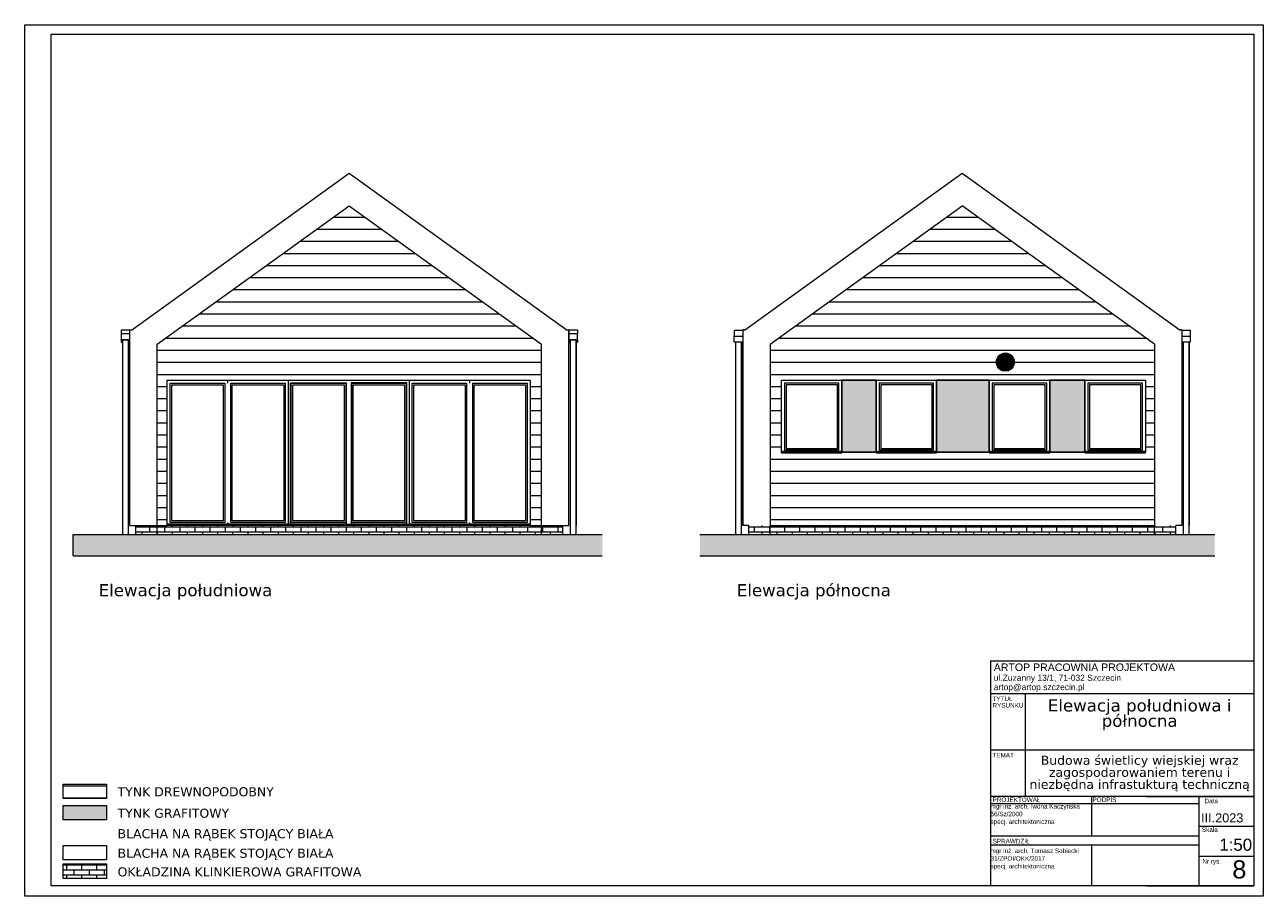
# Model space of a CAD drawing. Extents: x 5465377 to 5465550, y 5925276 to 5925338.
# Tile 182 of 182: x 5465529 to 5465550, y 5925324 to 5925338. Entities that reach past the tile are written whole.
import ezdxf

# ---------------------------------------------------------------- set-up
doc = ezdxf.new("R2010")
doc.units = 0
doc.header["$MEASUREMENT"] = 0
for name, color, linetype, lineweight in [('0_Nr_Pióra__141', 7, 'Continuous', 0), ('_____rynny_Nr_Pióra__141', 7, 'Continuous', 0), ('____rosliny_Nr_Pióra__141', 7, 'Continuous', 0), ('_ARCH_Sciany_Nr_Pióra__141', 7, 'Continuous', 0), ('_ARCH_Sciany_Nr_Pióra__61', 251, 'Continuous', 20), ('tabelki_Nr_pióra__141_Nr_Pióra__141', 7, 'Continuous', 0), ('tabelki_Nr_pióra__7_Nr_Pióra__141', 7, 'Continuous', 0)]:
    doc.layers.add(name, color=color, linetype=linetype, lineweight=lineweight)
doc.styles.add('GENERATED_STYLE_1', font='arial.ttf')
doc.styles.add('GENERATED_STYLE_4', font='arial.ttf')
doc.styles.add('GENERATED_STYLE_6', font='verdana.ttf')
pattern_1 = [(0, (5464021.33072, 5925651.47357), (0, 0.083329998), []), (90, (5464021.33072, 5925651.47357), (-0.249989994, 0), [0.083329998, -0.083329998]), (90, (5464021.45572, 5925651.5569), (-0.249989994, 0), [0.083329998, -0.083329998])]
pattern_2 = [(0, (5464021.33072, 5925651.47357), (0, 0.2), [])]

msp = doc.modelspace()

# ---------------------------------------------------------------- hatches: boundary and pattern name
at = {"layer": '0_Nr_Pióra__141', "linetype": 'Continuous'}
h = msp.add_hatch(dxfattribs=at)
h.set_pattern_fill('brick___running_bond', color=256, style=0, pattern_type=2)
h.set_pattern_definition(pattern_1)
h.paths.add_polyline_path([(5465531.269, 5925330.176), (5465530.914, 5925330.176), (5465530.914, 5925330.026), (5465531.269, 5925330.026), (5465537.619, 5925330.026), (5465537.974, 5925330.026), (5465537.974, 5925330.176), (5465537.619, 5925330.176)], flags=0)
h = msp.add_hatch(dxfattribs=at)
h.set_pattern_fill('brick___running_bond', color=256, style=0, pattern_type=2)
h.set_pattern_definition(pattern_1)
h.paths.add_polyline_path([(5465541.05, 5925330.176), (5465541.05, 5925330.026), (5465541.405, 5925330.026), (5465547.755, 5925330.026), (5465548.11, 5925330.026), (5465548.11, 5925330.176), (5465547.755, 5925330.176), (5465541.405, 5925330.176)], flags=0)
for points in [[(5465538.625, 5925330.026), (5465529.875, 5925330.026), (5465529.875, 5925329.676), (5465538.625, 5925329.676)], [(5465548.754, 5925330.026), (5465540.242, 5925330.026), (5465540.242, 5925329.676), (5465548.754, 5925329.676)]]:
    msp.add_hatch(color=256, dxfattribs=at).paths.add_polyline_path(points, flags=0)
h = msp.add_hatch(dxfattribs=at)
h.set_pattern_fill('brick___running_bond', color=256, style=0, pattern_type=2)
h.set_pattern_definition(pattern_1)
h.paths.add_polyline_path([(5465529.715, 5925324.582), (5465530.428, 5925324.582), (5465530.428, 5925324.344), (5465529.715, 5925324.344)], flags=0)
at = {"layer": '_ARCH_Sciany_Nr_Pióra__141', "linetype": 'Continuous'}
h = msp.add_hatch(dxfattribs=at)
h.set_pattern_fill('sklejka', color=256, style=0, pattern_type=2)
h.set_pattern_definition(pattern_2)
h.paths.add_polyline_path([(5465531.269, 5925330.176), (5465531.434, 5925330.176), (5465531.434, 5925332.576), (5465537.434, 5925332.576), (5465537.434, 5925330.176), (5465537.619, 5925330.176), (5465537.619, 5925333.172), (5465534.444, 5925335.459), (5465531.269, 5925333.172)], flags=0)
h = msp.add_hatch(dxfattribs=at)
h.set_pattern_fill('sklejka', color=256, style=0, pattern_type=2)
h.set_pattern_definition(pattern_2)
h.paths.add_polyline_path([(5465541.405, 5925333.172), (5465541.405, 5925330.176), (5465547.755, 5925330.176), (5465547.755, 5925333.172), (5465544.58, 5925335.459)], flags=0)
h.paths.add_polyline_path([(5465541.59, 5925331.376), (5465541.59, 5925332.576), (5465547.608, 5925332.576), (5465547.608, 5925331.376), (5465546.608, 5925331.376), (5465546.608, 5925331.386), (5465546.025, 5925331.386), (5465546.025, 5925331.376), (5465545.025, 5925331.376), (5465545.025, 5925331.386), (5465544.155, 5925331.386), (5465544.155, 5925331.376), (5465543.155, 5925331.376), (5465543.155, 5925331.386), (5465542.59, 5925331.386), (5465542.59, 5925331.376)], flags=0)
h = msp.add_hatch(dxfattribs=at)
h.set_pattern_fill('plank_floor', color=256, style=0, pattern_type=2)
h.set_pattern_definition([(0, (5465545.290974, 5925332.876444), (0, 0.01278775), [])])
h.paths.add_polyline_path([(5465545.142, 5925332.876, 1), (5465545.44, 5925332.876, 1)], flags=0)
h = msp.add_hatch(dxfattribs=at)
h.set_pattern_fill('sklejka', color=256, style=0, pattern_type=2)
h.set_pattern_definition(pattern_2)
h.paths.add_polyline_path([(5465529.715, 5925325.904), (5465530.428, 5925325.904), (5465530.428, 5925325.666), (5465529.715, 5925325.666)], flags=0)
at = {"layer": '_ARCH_Sciany_Nr_Pióra__61', "linetype": 'Continuous'}
for points in [[(5465543.155, 5925331.386), (5465543.155, 5925332.576), (5465542.59, 5925332.576), (5465542.59, 5925331.386)], [(5465545.025, 5925331.386), (5465545.025, 5925332.576), (5465544.155, 5925332.576), (5465544.155, 5925331.386)], [(5465546.608, 5925331.386), (5465546.608, 5925332.576), (5465546.025, 5925332.576), (5465546.025, 5925331.386)], [(5465529.715, 5925325.55), (5465530.428, 5925325.55), (5465530.428, 5925325.312), (5465529.715, 5925325.312)]]:
    msp.add_hatch(color=256, dxfattribs=at).paths.add_polyline_path(points, flags=0)

# ---------------------------------------------------------------- linework, layer by layer
at = {"layer": '0_Nr_Pióra__141', "linetype": 'Continuous'}
for p, q in [((5465530.844, 5925333.403), (5465534.444, 5925335.997)), ((5465534.444, 5925335.997), (5465538.044, 5925333.403)), ((5465540.98, 5925333.403), (5465544.58, 5925335.997)), ((5465544.58, 5925335.997), (5465548.18, 5925333.403)), ((5465531.269, 5925333.172), (5465534.444, 5925335.459)), ((5465534.444, 5925335.459), (5465537.619, 5925333.172)), ((5465541.405, 5925333.172), (5465544.58, 5925335.459)), ((5465547.755, 5925333.172), (5465544.58, 5925335.459)), ((5465541.405, 5925333.172), (5465541.405, 5925330.176)), ((5465547.755, 5925333.172), (5465547.755, 5925330.176)), ((5465530.914, 5925330.026), (5465530.914, 5925330.176)), ((5465531.269, 5925330.026), (5465531.269, 5925330.176)), ((5465537.619, 5925330.176), (5465537.974, 5925330.176)), ((5465537.619, 5925330.026), (5465537.619, 5925330.176)), ((5465537.974, 5925330.026), (5465537.974, 5925330.176)), ((5465541.05, 5925330.026), (5465541.05, 5925330.176)), ((5465541.405, 5925330.026), (5465541.405, 5925330.176)), ((5465547.755, 5925330.026), (5465547.755, 5925330.176)), ((5465548.11, 5925330.026), (5465548.11, 5925330.176)), ((5465529.875, 5925330.026), (5465538.625, 5925330.026)), ((5465529.875, 5925329.676), (5465529.875, 5925330.026)), ((5465540.242, 5925330.026), (5465548.754, 5925330.026)), ((5465529.875, 5925329.676), (5465538.625, 5925329.676)), ((5465540.242, 5925329.676), (5465548.754, 5925329.676))]:
    msp.add_line(p, q, dxfattribs=at)
at = {"layer": '0_Nr_Pióra__141', "linetype": 'Continuous', "flags": 128}
for points in [[(5465529.077, 5925338.451), (5465549.556, 5925338.451), (5465549.556, 5925324.05), (5465529.077, 5925324.05)], [(5465529.513, 5925338.298), (5465549.402, 5925338.298), (5465549.402, 5925324.222), (5465529.513, 5925324.222)], [(5465529.715, 5925324.889), (5465530.428, 5925324.889), (5465530.428, 5925324.651), (5465529.715, 5925324.651)], [(5465529.715, 5925324.582), (5465530.428, 5925324.582), (5465530.428, 5925324.344), (5465529.715, 5925324.344)]]:
    msp.add_lwpolyline(points, close=True, dxfattribs=at)
at = {"layer": '_____rynny_Nr_Pióra__141', "linetype": 'Continuous'}
for p, q in [((5465530.814, 5925333.406), (5465530.674, 5925333.406)), ((5465530.674, 5925333.406), (5465530.674, 5925333.346)), ((5465538.216, 5925333.406), (5465538.076, 5925333.406)), ((5465538.076, 5925333.406), (5465538.076, 5925333.346)), ((5465538.216, 5925333.406), (5465538.216, 5925333.346)), ((5465540.808, 5925333.406), (5465540.948, 5925333.406)), ((5465540.808, 5925333.406), (5465540.808, 5925333.306)), ((5465540.948, 5925333.406), (5465540.948, 5925333.306)), ((5465548.21, 5925333.406), (5465548.35, 5925333.406)), ((5465548.35, 5925333.406), (5465548.35, 5925333.306)), ((5465530.814, 5925333.346), (5465530.674, 5925333.346)), ((5465530.674, 5925333.346), (5465530.674, 5925333.246)), ((5465530.674, 5925333.246), (5465530.814, 5925333.246)), ((5465530.674, 5925333.246), (5465530.674, 5925333.206)), ((5465530.674, 5925333.206), (5465530.694, 5925333.206)), ((5465530.794, 5925333.206), (5465530.814, 5925333.206)), ((5465538.216, 5925333.346), (5465538.076, 5925333.346)), ((5465538.076, 5925333.346), (5465538.076, 5925333.246)), ((5465538.076, 5925333.246), (5465538.076, 5925333.206)), ((5465538.076, 5925333.246), (5465538.216, 5925333.246)), ((5465538.076, 5925333.206), (5465538.096, 5925333.206)), ((5465538.196, 5925333.206), (5465538.216, 5925333.206)), ((5465538.216, 5925333.246), (5465538.216, 5925333.346)), ((5465538.216, 5925333.246), (5465538.216, 5925333.206)), ((5465540.808, 5925333.306), (5465540.948, 5925333.306)), ((5465540.808, 5925333.206), (5465540.808, 5925333.306)), ((5465540.948, 5925333.206), (5465540.808, 5925333.206)), ((5465540.948, 5925333.306), (5465540.948, 5925333.206)), ((5465548.21, 5925333.306), (5465548.35, 5925333.306)), ((5465548.35, 5925333.206), (5465548.21, 5925333.206)), ((5465548.35, 5925333.306), (5465548.35, 5925333.206))]:
    msp.add_line(p, q, dxfattribs=at)
at = {"layer": '____rosliny_Nr_Pióra__141', "linetype": 'Continuous'}
for p, q in [((5465530.694, 5925333.246), (5465530.694, 5925330.176)), ((5465530.794, 5925333.246), (5465530.794, 5925330.176)), ((5465538.096, 5925333.246), (5465538.096, 5925330.176)), ((5465538.196, 5925333.246), (5465538.196, 5925330.176)), ((5465540.828, 5925333.206), (5465540.828, 5925330.176)), ((5465540.928, 5925333.206), (5465540.928, 5925330.176)), ((5465548.23, 5925333.206), (5465548.23, 5925330.176)), ((5465548.33, 5925333.206), (5465548.33, 5925330.176))]:
    msp.add_line(p, q, dxfattribs=at)
at = {"layer": '____rosliny_Nr_Pióra__141', "linetype": 'Continuous', "flags": 128}
for points in [[(5465530.794, 5925333.246), (5465530.694, 5925333.246), (5465530.694, 5925330.026), (5465530.794, 5925330.026)], [(5465538.196, 5925333.246), (5465538.096, 5925333.246), (5465538.096, 5925330.026), (5465538.196, 5925330.026)], [(5465540.928, 5925333.206), (5465540.828, 5925333.206), (5465540.828, 5925330.026), (5465540.928, 5925330.026)], [(5465548.23, 5925333.206), (5465548.23, 5925330.026), (5465548.33, 5925330.026), (5465548.33, 5925333.206)]]:
    msp.add_lwpolyline(points, close=True, dxfattribs=at)
at = {"layer": '_ARCH_Sciany_Nr_Pióra__141', "linetype": 'Continuous'}
for p, q in [((5465530.814, 5925330.176), (5465530.814, 5925333.408)), ((5465530.814, 5925333.408), (5465530.844, 5925333.408)), ((5465530.844, 5925333.403), (5465530.844, 5925333.408)), ((5465538.044, 5925333.408), (5465538.074, 5925333.408)), ((5465538.044, 5925333.403), (5465538.044, 5925333.408)), ((5465538.074, 5925330.176), (5465538.074, 5925333.408)), ((5465540.95, 5925333.408), (5465540.95, 5925330.176)), ((5465540.98, 5925333.408), (5465540.95, 5925333.408)), ((5465540.98, 5925333.408), (5465540.98, 5925333.403)), ((5465548.18, 5925333.408), (5465548.18, 5925333.403)), ((5465548.21, 5925333.408), (5465548.18, 5925333.408)), ((5465548.21, 5925333.408), (5465548.21, 5925330.176)), ((5465531.269, 5925330.176), (5465531.269, 5925333.172)), ((5465537.619, 5925330.176), (5465537.619, 5925333.172)), ((5465531.434, 5925332.576), (5465537.434, 5925332.576)), ((5465531.434, 5925330.192), (5465531.434, 5925332.576)), ((5465532.434, 5925332.526), (5465532.434, 5925332.576)), ((5465533.434, 5925332.576), (5465533.434, 5925332.536)), ((5465535.434, 5925332.576), (5465535.434, 5925332.536)), ((5465536.434, 5925332.526), (5465536.434, 5925332.576)), ((5465537.434, 5925332.576), (5465537.434, 5925330.192)), ((5465541.59, 5925331.392), (5465541.59, 5925332.576)), ((5465541.59, 5925332.576), (5465542.59, 5925332.576)), ((5465542.59, 5925331.39), (5465542.59, 5925332.576)), ((5465542.59, 5925332.576), (5465543.155, 5925332.576)), ((5465543.155, 5925332.576), (5465543.155, 5925331.391)), ((5465543.155, 5925332.576), (5465544.155, 5925332.576)), ((5465544.155, 5925331.39), (5465544.155, 5925332.576)), ((5465544.155, 5925332.576), (5465545.025, 5925332.576)), ((5465545.025, 5925332.576), (5465545.025, 5925331.391)), ((5465545.025, 5925332.576), (5465546.025, 5925332.576)), ((5465546.025, 5925331.39), (5465546.025, 5925332.576)), ((5465546.025, 5925332.576), (5465546.608, 5925332.576)), ((5465546.608, 5925332.576), (5465546.608, 5925331.39)), ((5465546.608, 5925332.576), (5465547.608, 5925332.576)), ((5465547.608, 5925332.576), (5465547.608, 5925331.392)), ((5465531.484, 5925330.226), (5465531.484, 5925332.526)), ((5465531.484, 5925332.526), (5465532.384, 5925332.526)), ((5465531.509, 5925332.501), (5465532.359, 5925332.501)), ((5465531.509, 5925330.251), (5465531.509, 5925332.501)), ((5465532.359, 5925332.501), (5465532.359, 5925330.251)), ((5465532.384, 5925332.526), (5465532.384, 5925330.226)), ((5465532.484, 5925330.226), (5465532.484, 5925332.526)), ((5465532.484, 5925332.526), (5465533.384, 5925332.526)), ((5465532.509, 5925330.251), (5465532.509, 5925332.501)), ((5465532.509, 5925332.501), (5465533.359, 5925332.501)), ((5465533.359, 5925332.501), (5465533.359, 5925330.251)), ((5465533.384, 5925332.526), (5465533.384, 5925330.226)), ((5465533.434, 5925332.536), (5465533.434, 5925330.2)), ((5465533.474, 5925330.2), (5465533.474, 5925332.536)), ((5465533.474, 5925332.536), (5465534.394, 5925332.536)), ((5465533.484, 5925330.226), (5465533.484, 5925332.526)), ((5465533.484, 5925332.526), (5465534.384, 5925332.526)), ((5465533.509, 5925332.501), (5465534.359, 5925332.501)), ((5465533.509, 5925330.251), (5465533.509, 5925332.501)), ((5465534.359, 5925332.501), (5465534.359, 5925330.251)), ((5465534.384, 5925332.526), (5465534.384, 5925330.226)), ((5465534.394, 5925332.536), (5465534.394, 5925330.2)), ((5465534.474, 5925332.536), (5465534.474, 5925330.2)), ((5465535.394, 5925332.536), (5465534.474, 5925332.536)), ((5465534.484, 5925330.226), (5465534.484, 5925332.526)), ((5465534.484, 5925332.526), (5465535.384, 5925332.526)), ((5465534.509, 5925330.251), (5465534.509, 5925332.501)), ((5465534.509, 5925332.501), (5465535.359, 5925332.501)), ((5465535.359, 5925332.501), (5465535.359, 5925330.251)), ((5465535.384, 5925332.526), (5465535.384, 5925330.226)), ((5465535.394, 5925330.2), (5465535.394, 5925332.536)), ((5465535.434, 5925332.536), (5465535.434, 5925330.2)), ((5465535.484, 5925330.226), (5465535.484, 5925332.526)), ((5465535.484, 5925332.526), (5465536.384, 5925332.526)), ((5465535.509, 5925330.251), (5465535.509, 5925332.501)), ((5465535.509, 5925332.501), (5465536.359, 5925332.501)), ((5465536.359, 5925332.501), (5465536.359, 5925330.251)), ((5465536.384, 5925332.526), (5465536.384, 5925330.226)), ((5465536.484, 5925330.226), (5465536.484, 5925332.526)), ((5465536.484, 5925332.526), (5465537.384, 5925332.526)), ((5465536.509, 5925330.251), (5465536.509, 5925332.501)), ((5465536.509, 5925332.501), (5465537.359, 5925332.501)), ((5465537.359, 5925332.501), (5465537.359, 5925330.251)), ((5465537.384, 5925332.526), (5465537.384, 5925330.226)), ((5465541.64, 5925332.526), (5465541.64, 5925331.426)), ((5465542.54, 5925332.526), (5465541.64, 5925332.526)), ((5465542.515, 5925332.501), (5465541.665, 5925332.501)), ((5465541.665, 5925332.501), (5465541.665, 5925331.451)), ((5465542.515, 5925331.451), (5465542.515, 5925332.501)), ((5465542.54, 5925331.426), (5465542.54, 5925332.526)), ((5465543.205, 5925332.526), (5465543.205, 5925331.426)), ((5465544.105, 5925332.526), (5465543.205, 5925332.526)), ((5465543.23, 5925332.501), (5465543.23, 5925331.451)), ((5465544.08, 5925332.501), (5465543.23, 5925332.501)), ((5465544.08, 5925331.451), (5465544.08, 5925332.501)), ((5465544.105, 5925331.426), (5465544.105, 5925332.526)), ((5465545.075, 5925332.526), (5465545.075, 5925331.426)), ((5465545.975, 5925332.526), (5465545.075, 5925332.526)), ((5465545.1, 5925332.501), (5465545.1, 5925331.451)), ((5465545.95, 5925332.501), (5465545.1, 5925332.501)), ((5465545.95, 5925331.451), (5465545.95, 5925332.501)), ((5465545.975, 5925331.426), (5465545.975, 5925332.526)), ((5465546.658, 5925332.526), (5465546.658, 5925331.426)), ((5465547.558, 5925332.526), (5465546.658, 5925332.526)), ((5465546.683, 5925332.501), (5465546.683, 5925331.451)), ((5465547.533, 5925332.501), (5465546.683, 5925332.501)), ((5465547.533, 5925331.451), (5465547.533, 5925332.501)), ((5465547.558, 5925331.426), (5465547.558, 5925332.526)), ((5465542.59, 5925331.401), (5465541.59, 5925331.401)), ((5465541.59, 5925331.392), (5465541.59, 5925331.39)), ((5465541.59, 5925331.39), (5465542.59, 5925331.39)), ((5465541.59, 5925331.376), (5465541.59, 5925331.39)), ((5465541.59, 5925331.376), (5465542.59, 5925331.376)), ((5465541.64, 5925331.426), (5465542.54, 5925331.426)), ((5465541.665, 5925331.451), (5465542.515, 5925331.451)), ((5465542.59, 5925331.376), (5465542.59, 5925331.39)), ((5465543.155, 5925331.386), (5465542.59, 5925331.386)), ((5465544.155, 5925331.401), (5465543.155, 5925331.401)), ((5465543.155, 5925331.391), (5465543.155, 5925331.39)), ((5465543.155, 5925331.39), (5465544.155, 5925331.39)), ((5465543.155, 5925331.376), (5465543.155, 5925331.39)), ((5465543.155, 5925331.376), (5465544.155, 5925331.376)), ((5465543.205, 5925331.426), (5465544.105, 5925331.426)), ((5465543.23, 5925331.451), (5465544.08, 5925331.451)), ((5465544.155, 5925331.376), (5465544.155, 5925331.39)), ((5465545.025, 5925331.386), (5465544.155, 5925331.386)), ((5465546.025, 5925331.401), (5465545.025, 5925331.401)), ((5465545.025, 5925331.391), (5465545.025, 5925331.39)), ((5465545.025, 5925331.39), (5465546.025, 5925331.39)), ((5465545.025, 5925331.376), (5465545.025, 5925331.39)), ((5465545.025, 5925331.376), (5465546.025, 5925331.376)), ((5465545.075, 5925331.426), (5465545.975, 5925331.426)), ((5465545.1, 5925331.451), (5465545.95, 5925331.451)), ((5465546.025, 5925331.376), (5465546.025, 5925331.39)), ((5465546.608, 5925331.386), (5465546.025, 5925331.386)), ((5465547.608, 5925331.401), (5465546.608, 5925331.401)), ((5465546.608, 5925331.39), (5465547.608, 5925331.39)), ((5465546.608, 5925331.376), (5465546.608, 5925331.39)), ((5465546.608, 5925331.376), (5465547.608, 5925331.376)), ((5465546.658, 5925331.426), (5465547.558, 5925331.426)), ((5465546.683, 5925331.451), (5465547.533, 5925331.451)), ((5465547.608, 5925331.39), (5465547.608, 5925331.392)), ((5465547.608, 5925331.376), (5465547.608, 5925331.39)), ((5465530.814, 5925330.176), (5465530.844, 5925330.176)), ((5465530.844, 5925330.176), (5465531.269, 5925330.176)), ((5465531.269, 5925330.176), (5465531.434, 5925330.176)), ((5465531.434, 5925330.201), (5465532.434, 5925330.201)), ((5465531.434, 5925330.19), (5465531.434, 5925330.192)), ((5465532.434, 5925330.19), (5465531.434, 5925330.19)), ((5465531.434, 5925330.176), (5465531.434, 5925330.19)), ((5465532.434, 5925330.176), (5465531.434, 5925330.176)), ((5465532.384, 5925330.226), (5465531.484, 5925330.226)), ((5465532.359, 5925330.251), (5465531.509, 5925330.251)), ((5465532.434, 5925330.201), (5465532.434, 5925330.226)), ((5465532.434, 5925330.201), (5465533.434, 5925330.201)), ((5465533.434, 5925330.19), (5465532.434, 5925330.19)), ((5465533.434, 5925330.176), (5465532.434, 5925330.176)), ((5465533.384, 5925330.226), (5465532.484, 5925330.226)), ((5465533.359, 5925330.251), (5465532.509, 5925330.251)), ((5465534.434, 5925330.19), (5465533.434, 5925330.19)), ((5465534.434, 5925330.176), (5465533.434, 5925330.176)), ((5465533.474, 5925330.201), (5465534.394, 5925330.201)), ((5465534.384, 5925330.226), (5465533.484, 5925330.226)), ((5465534.359, 5925330.251), (5465533.509, 5925330.251)), ((5465535.434, 5925330.19), (5465534.434, 5925330.19)), ((5465535.434, 5925330.176), (5465534.434, 5925330.176)), ((5465534.474, 5925330.201), (5465535.394, 5925330.201)), ((5465535.384, 5925330.226), (5465534.484, 5925330.226)), ((5465535.359, 5925330.251), (5465534.509, 5925330.251)), ((5465535.434, 5925330.201), (5465536.434, 5925330.201)), ((5465536.434, 5925330.19), (5465535.434, 5925330.19)), ((5465536.434, 5925330.176), (5465535.434, 5925330.176)), ((5465536.384, 5925330.226), (5465535.484, 5925330.226)), ((5465536.359, 5925330.251), (5465535.509, 5925330.251)), ((5465536.434, 5925330.201), (5465536.434, 5925330.226)), ((5465536.434, 5925330.201), (5465537.434, 5925330.201)), ((5465537.434, 5925330.19), (5465536.434, 5925330.19)), ((5465537.434, 5925330.176), (5465536.434, 5925330.176)), ((5465537.384, 5925330.226), (5465536.484, 5925330.226)), ((5465537.359, 5925330.251), (5465536.509, 5925330.251)), ((5465537.434, 5925330.192), (5465537.434, 5925330.19)), ((5465537.434, 5925330.176), (5465537.434, 5925330.19)), ((5465537.434, 5925330.176), (5465537.619, 5925330.176)), ((5465537.974, 5925330.176), (5465538.044, 5925330.176)), ((5465538.044, 5925330.176), (5465538.074, 5925330.176)), ((5465540.98, 5925330.176), (5465540.95, 5925330.176)), ((5465541.05, 5925330.176), (5465540.98, 5925330.176)), ((5465541.405, 5925330.176), (5465547.755, 5925330.176)), ((5465548.18, 5925330.176), (5465548.11, 5925330.176)), ((5465548.21, 5925330.176), (5465548.18, 5925330.176))]:
    msp.add_line(p, q, dxfattribs=at)
at = {"layer": '_ARCH_Sciany_Nr_Pióra__141', "linetype": 'Continuous', "flags": 128}
for points in [[(5465543.155, 5925331.386), (5465543.155, 5925332.576), (5465542.59, 5925332.576), (5465542.59, 5925331.386)], [(5465545.025, 5925331.386), (5465545.025, 5925332.576), (5465544.155, 5925332.576), (5465544.155, 5925331.386)], [(5465546.608, 5925331.386), (5465546.608, 5925332.576), (5465546.025, 5925332.576), (5465546.025, 5925331.386)], [(5465529.715, 5925325.904), (5465530.428, 5925325.904), (5465530.428, 5925325.666), (5465529.715, 5925325.666)], [(5465529.715, 5925325.55), (5465530.428, 5925325.55), (5465530.428, 5925325.312), (5465529.715, 5925325.312)]]:
    msp.add_lwpolyline(points, close=True, dxfattribs=at)
at = {"layer": '_ARCH_Sciany_Nr_Pióra__141', "linetype": 'Continuous'}
msp.add_circle((5465545.291, 5925332.876), 0.149, dxfattribs=at)
at = {"layer": 'tabelki_Nr_pióra__141_Nr_Pióra__141', "linetype": 'Continuous'}
for p, q in [((5465545.046, 5925327.942), (5465549.402, 5925327.942)), ((5465545.046, 5925327.942), (5465545.046, 5925324.222)), ((5465549.402, 5925327.942), (5465549.402, 5925324.222)), ((5465549.402, 5925327.395), (5465545.046, 5925327.395)), ((5465549.402, 5925327.395), (5465545.046, 5925327.395)), ((5465545.621, 5925327.395), (5465545.621, 5925325.699)), ((5465549.402, 5925326.463), (5465545.046, 5925326.463)), ((5465549.402, 5925325.699), (5465545.046, 5925325.699)), ((5465549.402, 5925325.699), (5465545.046, 5925325.699)), ((5465546.717, 5925325.699), (5465546.717, 5925325.043)), ((5465547.624, 5925325.699), (5465549.402, 5925325.699)), ((5465548.492, 5925325.699), (5465548.492, 5925324.222)), ((5465548.492, 5925325.576), (5465545.046, 5925325.576)), ((5465548.492, 5925325.207), (5465549.402, 5925325.207)), ((5465548.492, 5925325.04), (5465545.046, 5925325.04)), ((5465548.492, 5925324.892), (5465545.046, 5925324.892)), ((5465546.717, 5925324.892), (5465546.717, 5925324.222)), ((5465548.492, 5925324.714), (5465549.402, 5925324.714)), ((5465547.624, 5925324.222), (5465545.046, 5925324.222)), ((5465549.402, 5925324.222), (5465545.046, 5925324.222)), ((5465547.624, 5925324.222), (5465549.402, 5925324.222))]:
    msp.add_line(p, q, dxfattribs=at)

# ---------------------------------------------------------------- texts
at = {"layer": 'tabelki_Nr_pióra__7_Nr_Pióra__141', "linetype": 'Continuous'}
for s, insert, char_height, attachment_point, style in [('{Elewacja południowa}', (5465531.735, 5925328.95), 0.2, 8, 'GENERATED_STYLE_6'), ('{Elewacja północna}', (5465542.125, 5925328.95), 0.2, 8, 'GENERATED_STYLE_6'), ('{ARTOP PRACOWNIA PROJEKTOWA }', (5465545.1, 5925327.769), 0.125, 7, 'GENERATED_STYLE_4'), ('{ul.Zuzanny 13/1, 71-032 Szczecin }', (5465545.1, 5925327.579), 0.1, 7, 'GENERATED_STYLE_1'), ('{artop@artop.szczecin.pl }', (5465545.1, 5925327.425), 0.1, 7, 'GENERATED_STYLE_1'), ('{TEMAT}', (5465545.079, 5925326.342), 0.075, 7, 'GENERATED_STYLE_1'), ('{TYNK DREWNOPODOBNY}', (5465530.612, 5925325.698), 0.15, 7, 'GENERATED_STYLE_6'), ('{PROJEKTOWAŁ }', (5465545.081, 5925325.605), 0.075, 7, 'GENERATED_STYLE_1'), ('{PODPIS }', (5465546.732, 5925325.605), 0.075, 7, 'GENERATED_STYLE_1'), ('{ Data}', (5465548.557, 5925325.585), 0.075, 7, 'GENERATED_STYLE_1'), ('{TYNK GRAFITOWY}', (5465530.612, 5925325.344), 0.15, 7, 'GENERATED_STYLE_6'), ('{III.2023}', (5465548.528, 5925325.267), 0.15, 7, 'GENERATED_STYLE_4'), ('{ Skala}', (5465548.513, 5925325.112), 0.075, 7, 'GENERATED_STYLE_1'), ('{BLACHA NA RĄBEK STOJĄCY BIAŁA}', (5465530.612, 5925324.967), 0.15, 7, 'GENERATED_STYLE_6'), ('{SPRAWDZIŁ}', (5465545.081, 5925324.922), 0.075, 7, 'GENERATED_STYLE_1'), ('{ 1:50}', (5465548.751, 5925324.798), 0.2, 7, 'GENERATED_STYLE_4'), ('{BLACHA NA RĄBEK STOJĄCY BIAŁA}', (5465530.612, 5925324.644), 0.15, 7, 'GENERATED_STYLE_6'), ('{OKŁADZINA KLINKIEROWA GRAFITOWA}', (5465530.612, 5925324.374), 0.15, 7, 'GENERATED_STYLE_6'), ('{ Nr rys.}', (5465548.521, 5925324.566), 0.075, 7, 'GENERATED_STYLE_1'), ('{8}', (5465549.044, 5925324.339), 0.3, 7, 'GENERATED_STYLE_4')]:
    msp.add_mtext(s, dxfattribs=dict(at, insert=insert, char_height=char_height, attachment_point=attachment_point, style=style))
at = {"layer": 'tabelki_Nr_pióra__7_Nr_Pióra__141', "linetype": 'Continuous', "char_height": 0.075, "attachment_point": 7, "style": 'GENERATED_STYLE_1'}
for s, insert, line_spacing_factor in [('{TYTUŁ \\PRYSUNKU}', (5465545.079, 5925327.165), 0.870942), ('{mgr inż. arch. Iwona Kaczyńska\\P56/Sz/2000\\Pspecj. architektoniczna}', (5465545.046, 5925325.221), 1.018908), ('{mgr inż. arch. Tomasz Sobiecki\\P31/ZPOI/OKK/2017\\Pspecj. architektoniczna}', (5465545.046, 5925324.486), 1.015287)]:
    msp.add_mtext(s, dxfattribs=dict(at, insert=insert, line_spacing_factor=line_spacing_factor))
at = {"layer": 'tabelki_Nr_pióra__7_Nr_Pióra__141', "linetype": 'Continuous', "width": 3.78067, "attachment_point": 8, "style": 'GENERATED_STYLE_6'}
for s, insert, char_height, line_spacing_factor in [('{Elewacja południowa i \\Ppółnocna}', (5465547.512, 5925326.792), 0.2, 0.760211), ('{Budowa świetlicy wiejskiej wraz zagospodarowaniem terenu i niezbędna infrastukturą techniczną}', (5465547.512, 5925325.784), 0.15, 0.794969)]:
    msp.add_mtext(s, dxfattribs=dict(at, insert=insert, char_height=char_height, line_spacing_factor=line_spacing_factor))

doc.saveas('drawing.dxf')
